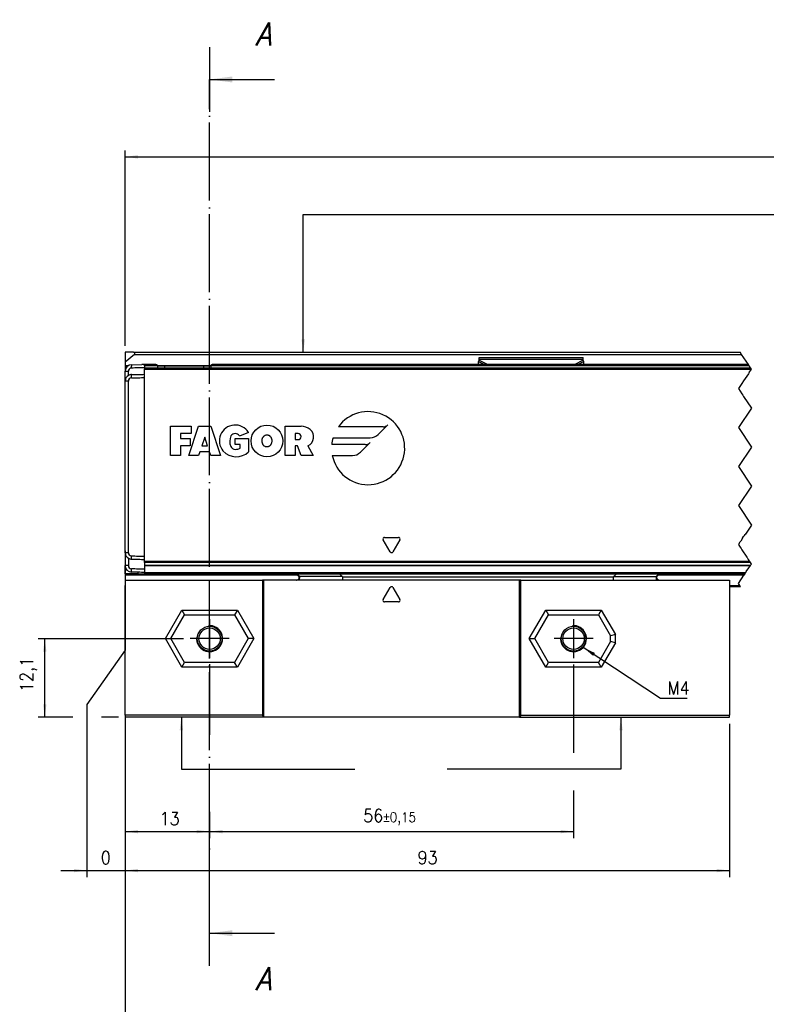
# Model space of a CAD drawing. Header units: millimetres. Extents: x -746 to 1106, y -92 to 517.
# Tile 3 of 55: x -599 to -484, y 21 to 173. Entities that reach past the tile are written whole.
import ezdxf

# ---------------------------------------------------------------- set-up
doc = ezdxf.new("R2010")
doc.units = ezdxf.units.MM
doc.linetypes.add('DOT_CENTER', pattern=[14, 12, -1, 0, -1])
doc.layers.add('1', color=7, linetype='Continuous')
doc.styles.add('CONVERTER_11', font='txt.shx', dxfattribs={"width": 0.9, "oblique": 15})
doc.styles.add('CONVERTER_12', font='txt.shx', dxfattribs={"width": 0.9})
doc.dimstyles.new('ME10_DIM_22', dxfattribs={"dimtxt": 2, "dimasz": 2, "dimexe": 1, "dimexo": 1, "dimgap": 1, "dimtad": 1, "dimdsep": 46, "dimtxsty": 'CONVERTER_12', "dimsah": 1, "dimcen": 0.09, "dimclrd": 2, "dimclre": 2, "dimclrt": 2, "dimadec": 0, "dimazin": 0, "dimtfac": 1, "dimtdec": 4, "dimtix": 1, "dimtmove": 0, "dimatfit": 3, "dimfxl": 1, "dimtolj": 1, "dimtzin": 0, "dimarcsym": 0})
doc.dimstyles.new('ME10_DIM_23', dxfattribs={"dimtxt": 2, "dimasz": 2, "dimexe": 1, "dimexo": 1, "dimgap": 1, "dimtad": 1, "dimdsep": 46, "dimtxsty": 'CONVERTER_12', "dimsah": 1, "dimcen": 0.09, "dimclrd": 2, "dimclre": 2, "dimclrt": 2, "dimadec": 0, "dimazin": 0, "dimtol": 1, "dimtp": 0.15, "dimtm": 0.15, "dimtfac": 0.75, "dimtdec": 0, "dimtix": 1, "dimtmove": 0, "dimatfit": 3, "dimfxl": 1, "dimtolj": 1, "dimtzin": 0, "dimarcsym": 0})
doc.dimstyles.new('ME10_DIM_24', dxfattribs={"dimtxt": 2, "dimasz": 2, "dimexe": 1, "dimexo": 1, "dimgap": 1, "dimtad": 1, "dimdsep": 46, "dimtxsty": 'CONVERTER_12', "dimsah": 1, "dimcen": 0.09, "dimclrd": 2, "dimclre": 2, "dimclrt": 2, "dimadec": 0, "dimazin": 0, "dimtfac": 1, "dimtdec": 4, "dimtix": 1, "dimtmove": 0, "dimatfit": 3, "dimfxl": 1, "dimtolj": 1, "dimtzin": 0, "dimarcsym": 0})
doc.dimstyles.new('ME10_DIM_25', dxfattribs={"dimtxt": 2, "dimasz": 2, "dimexe": 1, "dimexo": 1, "dimgap": 1, "dimtad": 1, "dimdsep": 46, "dimtxsty": 'CONVERTER_12', "dimsah": 1, "dimcen": 0.09, "dimclrd": 2, "dimclre": 2, "dimclrt": 2, "dimadec": 0, "dimazin": 0, "dimtfac": 1, "dimtdec": 4, "dimtix": 1, "dimtmove": 0, "dimatfit": 3, "dimfxl": 1, "dimtolj": 1, "dimtzin": 0, "dimarcsym": 0})
doc.dimstyles.new('ME10_DIM_26', dxfattribs={"dimtxt": 2, "dimasz": 2, "dimexe": 1, "dimexo": 1, "dimgap": 1, "dimtad": 1, "dimdsep": 46, "dimtxsty": 'CONVERTER_12', "dimsah": 1, "dimcen": 0.09, "dimclrd": 2, "dimclre": 2, "dimclrt": 2, "dimadec": 0, "dimazin": 0, "dimtfac": 1, "dimtdec": 4, "dimtix": 1, "dimtmove": 0, "dimatfit": 3, "dimfxl": 1, "dimtolj": 1, "dimtzin": 0, "dimarcsym": 0})
doc.dimstyles.new('ME10_DIM_27', dxfattribs={"dimtxt": 2, "dimasz": 2, "dimexe": 1, "dimexo": 1, "dimgap": 1, "dimtad": 1, "dimdsep": 46, "dimtxsty": 'CONVERTER_12', "dimsah": 1, "dimcen": 0.09, "dimclrd": 2, "dimclre": 2, "dimclrt": 2, "dimadec": 0, "dimazin": 0, "dimtol": 1, "dimtp": 0.4, "dimtm": 0.4, "dimtfac": 0.75, "dimtdec": 0, "dimtix": 1, "dimtmove": 0, "dimatfit": 3, "dimfxl": 1, "dimtolj": 1, "dimtzin": 0, "dimarcsym": 0})
doc.dimstyles.new('ME10_DIM_59', dxfattribs={"dimtxt": 2, "dimasz": 2, "dimexe": 1, "dimexo": 1, "dimgap": 1, "dimtad": 1, "dimdsep": 46, "dimtxsty": 'CONVERTER_12', "dimsah": 1, "dimcen": 0.09, "dimclrd": 2, "dimclre": 2, "dimclrt": 2, "dimadec": 0, "dimazin": 0, "dimtfac": 1, "dimtdec": 4, "dimtix": 1, "dimtmove": 0, "dimatfit": 3, "dimfxl": 1, "dimtolj": 1, "dimtzin": 0, "dimarcsym": 0})
doc.dimstyles.new('ME10_DIM_60', dxfattribs={"dimtxt": 2, "dimasz": 2, "dimexe": 1, "dimexo": 1, "dimgap": 1, "dimtad": 1, "dimdsep": 46, "dimtxsty": 'CONVERTER_12', "dimsah": 1, "dimcen": 0.09, "dimclrd": 2, "dimclre": 2, "dimclrt": 2, "dimadec": 0, "dimazin": 0, "dimtfac": 1, "dimtdec": 4, "dimtix": 1, "dimtmove": 0, "dimatfit": 3, "dimfxl": 1, "dimtolj": 1, "dimtzin": 0, "dimarcsym": 0})
doc.dimstyles.get("Standard").update_dxf_attribs({"dimtxt": 0.18, "dimasz": 0.18, "dimexe": 0.18, "dimexo": 0.0625, "dimgap": 0.09, "dimtad": 0, "dimtih": 1, "dimtoh": 1, "dimdec": 4, "dimzin": 0, "dimdsep": 46, "dimtxsty": 'Standard', "dimcen": 0.09, "dimadec": 0, "dimazin": 0, "dimtfac": 1, "dimtdec": 4, "dimtofl": 0, "dimtmove": 0, "dimatfit": 3, "dimfxl": 1, "dimtolj": 1, "dimtzin": 0, "dimarcsym": 0})

# ---------------------------------------------------------------- blocks, each defined once
blk = doc.blocks.new('CABEZA_ROSCADA_REGLA_SV2-T__18', base_point=(-582.95, 65.65))
at = {"color": 7, "linetype": 'Continuous'}
for p, q in [((-582.95, 86.75), (-582.95, 85.95)), ((-582.95, 86.75), (-561.82, 86.75)), ((-561.65, 86.75), (-561.82, 86.75)), ((-561.82, 86.75), (-561.82, 65.95)), ((-556.58, 86.75), (-561.65, 86.75)), ((-561.65, 86.75), (-561.65, 65.65)), ((-556.65, 87.75), (-556.16, 87.26)), ((-556.17, 86.75), (-556.58, 86.75)), ((-549.55, 86.75), (-556.17, 86.75)), ((-549.55, 87.34), (-549.96, 87.75)), ((-522.25, 86.75), (-549.55, 86.75)), ((-522.08, 86.75), (-522.25, 86.75)), ((-522.25, 65.65), (-522.25, 86.75)), ((-522.08, 86.75), (-507.76, 86.75)), ((-522.08, 65.95), (-522.08, 86.75)), ((-507.35, 87.75), (-507.76, 87.34)), ((-507.76, 86.75), (-501.16, 86.75)), ((-501.17, 87.26), (-500.68, 87.75)), ((-501.16, 86.75), (-500.74, 86.75)), ((-500.74, 86.75), (-489.95, 86.75)), ((-489.95, 86.75), (-489.95, 65.95)), ((-582.95, 85.75), (-582.95, 85.95)), ((-582.95, 65.95), (-582.95, 85.75)), ((-543.23, 83.78), (-542.17, 85.63)), ((-541.73, 85.63), (-540.67, 83.78)), ((-540.88, 83.4), (-543.02, 83.4)), ((-574.22, 82.15), (-573.79, 81.4)), ((-565.68, 82.15), (-566.11, 81.4)), ((-518.22, 82.15), (-517.79, 81.4)), ((-509.68, 82.15), (-510.11, 81.4)), ((-575.9, 77.75), (-573.79, 81.4)), ((-573.79, 81.4), (-566.11, 81.4)), ((-566.11, 81.4), (-564, 77.75)), ((-519.9, 77.75), (-517.79, 81.4)), ((-517.79, 81.4), (-510.11, 81.4)), ((-510.11, 81.4), (-508.25, 78.18)), ((-576.76, 77.75), (-575.9, 77.75)), ((-573.79, 74.1), (-575.9, 77.75)), ((-564, 77.75), (-566.11, 74.1)), ((-563.14, 77.75), (-564, 77.75)), ((-520.76, 77.75), (-519.9, 77.75)), ((-517.79, 74.1), (-519.9, 77.75)), ((-508.25, 77.33), (-510.11, 74.1)), ((-507.5, 78.38), (-508.25, 78.18)), ((-508.25, 77.33), (-508.25, 78.18)), ((-507.5, 77.12), (-508.25, 77.33)), ((-574.22, 73.35), (-573.79, 74.1)), ((-566.11, 74.1), (-573.79, 74.1)), ((-565.68, 73.35), (-566.11, 74.1)), ((-518.22, 73.35), (-517.79, 74.1)), ((-510.11, 74.1), (-517.79, 74.1)), ((-509.68, 73.35), (-510.11, 74.1)), ((-561.82, 65.95), (-582.95, 65.95)), ((-582.95, 65.95), (-582.95, 65.65)), ((-561.65, 65.65), (-582.95, 65.65)), ((-561.65, 65.65), (-561.82, 65.95)), ((-522.25, 65.65), (-561.65, 65.65)), ((-522.08, 65.95), (-522.25, 65.65)), ((-522.25, 65.65), (-489.95, 65.65)), ((-522.08, 65.95), (-489.95, 65.95)), ((-489.95, 65.65), (-489.95, 65.95))]:
    blk.add_line(p, q, dxfattribs=at)
at = {"color": 3, "linetype": 'Continuous'}
for p, q in [((-556.49, 87.75), (-556.08, 87.34)), ((-549.55, 87.34), (-556.08, 87.34)), ((-549.5, 87.25), (-507.81, 87.25)), ((-507.76, 87.34), (-501.25, 87.34)), ((-501.25, 87.34), (-500.84, 87.75)), ((-576.76, 77.75), (-574.22, 82.15)), ((-574.22, 82.15), (-565.68, 82.15)), ((-565.68, 82.15), (-563.14, 77.75)), ((-520.76, 77.75), (-518.22, 82.15)), ((-518.22, 82.15), (-509.68, 82.15)), ((-509.68, 82.15), (-507.5, 78.38)), ((-574.22, 73.35), (-576.76, 77.75)), ((-563.14, 77.75), (-565.68, 73.35)), ((-518.22, 73.35), (-520.76, 77.75)), ((-507.5, 77.12), (-507.5, 78.38)), ((-507.5, 77.12), (-509.68, 73.35)), ((-565.68, 73.35), (-574.22, 73.35)), ((-509.68, 73.35), (-518.22, 73.35))]:
    blk.add_line(p, q, dxfattribs=at)
at = {"color": 7, "linetype": 'Continuous'}
for centre, radius in [((-569.95, 77.75), 1.9), ((-569.95, 77.75), 1.65), ((-513.95, 77.75), 1.9), ((-513.95, 77.75), 1.65)]:
    blk.add_circle(centre, radius, dxfattribs=at)
for centre, radius, start, end in [((-549.63, 87.24), 0.131, 3.7675, 48.9854), ((-507.68, 87.24), 0.13, 131.0124, 176.2306), ((-541.95, 85.5), 0.25, 30, 150), ((-543.02, 83.65), 0.25, 150, 270), ((-540.88, 83.65), 0.25, 270, 30)]:
    blk.add_arc(centre, radius, start, end, dxfattribs=at)
for points, knots in [([(-556.58, 86.75), (-556.56, 86.76), (-556.49, 86.77), (-556.38, 86.82), (-556.26, 86.91), (-556.18, 87.04), (-556.14, 87.15), (-556.14, 87.23), (-556.15, 87.25), (-556.16, 87.26)], [0, 0, 0, 0, 0.0741131, 0.2021641, 0.3703055, 0.5215737, 0.6576733, 0.7087042, 0.7462658, 0.7462658, 0.7462658, 0.7462658]), ([(-549.5, 87.25), (-549.5, 87.19), (-549.5, 87.07), (-549.52, 86.92), (-549.52, 86.81), (-549.54, 86.77), (-549.55, 86.75)], [0, 0, 0, 0, 0.1945783, 0.3538246, 0.4620183, 0.5052321, 0.5052321, 0.5052321, 0.5052321]), ([(-507.76, 86.75), (-507.77, 86.77), (-507.79, 86.81), (-507.79, 86.92), (-507.81, 87.07), (-507.81, 87.19), (-507.81, 87.25)], [0, 0, 0, 0, 0.0431727, 0.1513554, 0.3105983, 0.5051762, 0.5051762, 0.5051762, 0.5051762]), ([(-501.17, 87.26), (-501.18, 87.24), (-501.2, 87.19), (-501.17, 87.1), (-501.12, 87), (-501.05, 86.9), (-500.94, 86.82), (-500.83, 86.77), (-500.76, 86.76), (-500.74, 86.75)], [0, 0, 0, 0, 0.0620833, 0.1761379, 0.2724647, 0.3813167, 0.5449043, 0.6708686, 0.7457629, 0.7457629, 0.7457629, 0.7457629])]:
    blk.add_open_spline(points, degree=3, knots=knots, dxfattribs=at)
at = {"color": 3, "linetype": 'Continuous'}
for points, knots in [([(-556.17, 86.75), (-556.15, 86.77), (-556.11, 86.82), (-556.1, 86.95), (-556.08, 87.13), (-556.08, 87.27), (-556.08, 87.34)], [0, 0, 0, 0, 0.0612673, 0.1973464, 0.391351, 0.6083017, 0.6083017, 0.6083017, 0.6083017]), ([(-556.08, 87.34), (-556.09, 87.33), (-556.11, 87.31), (-556.13, 87.29), (-556.15, 87.27), (-556.16, 87.26), (-556.16, 87.26)], [0, 0, 0, 0, 0.0443949, 0.0806482, 0.1079614, 0.1118633, 0.1118633, 0.1118633, 0.1118633]), ([(-501.25, 87.34), (-501.25, 87.27), (-501.25, 87.13), (-501.23, 86.95), (-501.22, 86.82), (-501.17, 86.77), (-501.16, 86.75)], [0, 0, 0, 0, 0.2168263, 0.4106589, 0.5465665, 0.6076479, 0.6076479, 0.6076479, 0.6076479]), ([(-501.17, 87.26), (-501.17, 87.27), (-501.17, 87.27), (-501.19, 87.29), (-501.21, 87.31), (-501.23, 87.33), (-501.25, 87.34)], [0, 0, 0, 0, 0.0104252, 0.0208504, 0.0659319, 0.1120602, 0.1120602, 0.1120602, 0.1120602])]:
    blk.add_open_spline(points, degree=3, knots=knots, dxfattribs=at)
at = {"layer": '1', "color": 2, "linetype": 'DOT_CENTER'}
for p, q in [((-569.95, 80.75), (-569.95, 74.75)), ((-569.95, 80.65), (-569.95, 74.85)), ((-513.95, 80.75), (-513.95, 74.75)), ((-566.95, 77.75), (-572.95, 77.75)), ((-567.05, 77.75), (-572.85, 77.75)), ((-510.95, 77.75), (-516.95, 77.75))]:
    blk.add_line(p, q, dxfattribs=at)
at = {"layer": '1', "color": 30, "linetype": 'Continuous'}
for centre in [(-569.95, 77.75), (-513.95, 77.75)]:
    blk.add_arc(centre, 2, 175, 95, dxfattribs=at)
blk = doc.blocks.new('SOPORTE_SV2-T__19', base_point=(-582.95, 85.75))
at = {"color": 7, "linetype": 'Continuous'}
for p, q in [((-582.95, 121.85), (-582.95, 120.3)), ((-581.65, 121.85), (-582.95, 121.85)), ((-581.52, 121.49), (-582.95, 120.3)), ((-581.65, 121.85), (-488.32, 121.85)), ((-582.95, 120.3), (-582.95, 119.79)), ((-582.95, 119.79), (-582.95, 119.75)), ((-528.56, 120.42), (-528.45, 120.63)), ((-528.55, 119.95), (-528.56, 120.42)), ((-528.45, 121.02), (-512.45, 121.02)), ((-528.45, 120.8), (-528.45, 121.02)), ((-528.45, 120.63), (-528.45, 120.8)), ((-512.45, 120.8), (-512.45, 121.02)), ((-512.45, 120.63), (-512.45, 120.8)), ((-512.34, 120.42), (-512.45, 120.63)), ((-512.35, 119.95), (-512.34, 120.42)), ((-582.95, 119.75), (-582.95, 119.55)), ((-582.95, 119.75), (-582.51, 119.75)), ((-582.95, 119.55), (-582.95, 119.25)), ((-582.95, 119.25), (-582.95, 118.92)), ((-582.95, 118.75), (-582.95, 118.92)), ((-577.92, 119.75), (-576.89, 119.75)), ((-576.89, 119.75), (-576.85, 119.75)), ((-576.85, 119.75), (-570.85, 119.75)), ((-570.85, 119.75), (-569.78, 119.75)), ((-582.95, 115.05), (-582.95, 115.25)), ((-582.95, 92.45), (-582.95, 115.05)), ((-582.95, 92.25), (-582.95, 92.45)), ((-582.95, 90.99), (-582.95, 92.25)), ((-582.95, 90.99), (-582.95, 88.99)), ((-582.95, 87.75), (-582.95, 88.99)), ((-580.95, 87.75), (-580.95, 87.97)), ((-582.95, 87.75), (-582.95, 87.55)), ((-580.95, 87.75), (-582.95, 87.75)), ((-582.95, 87.55), (-582.95, 86.75)), ((-582.95, 86.75), (-582.95, 85.95)), ((-580.95, 87.75), (-579.95, 87.75)), ((-579.95, 87.75), (-567.95, 87.75)), ((-567.95, 87.75), (-487.58, 87.75)), ((-582.95, 85.75), (-582.95, 85.95)), ((-488.25, 85.75), (-489.95, 85.75))]:
    blk.add_line(p, q, dxfattribs=at)
at = {"color": 3, "linetype": 'Continuous'}
for p, q in [((-581.52, 121.49), (-488.08, 121.49)), ((-582.95, 119.79), (-582.43, 119.79)), ((-577.93, 119.79), (-569.77, 119.79)), ((-528.56, 120.42), (-527.65, 119.95)), ((-528.45, 120.8), (-512.45, 120.8)), ((-528.45, 120.63), (-527.14, 119.95)), ((-512.45, 120.63), (-513.76, 119.95)), ((-512.34, 120.42), (-513.25, 119.95)), ((-582.73, 119.55), (-582.95, 119.55)), ((-582.95, 119.25), (-582.89, 119.25)), ((-578.85, 119.75), (-579.95, 119.75)), ((-577.92, 119.75), (-578.85, 119.75)), ((-568.85, 119.75), (-569.78, 119.75)), ((-522.14, 119.75), (-568.85, 119.75)), ((-556.44, 87.55), (-582.95, 87.55)), ((-487.72, 87.55), (-500.88, 87.55)), ((-489.95, 85.95), (-488.38, 85.95))]:
    blk.add_line(p, q, dxfattribs=at)
at = {"color": 2, "linetype": 'DOT_CENTER'}
for p, q in [((-488.08, 121.49), (-488.32, 121.85)), ((-487.05, 119.95), (-488.08, 121.49)), ((-486.95, 119.79), (-487.05, 119.95)), ((-487.05, 118.55), (-487.79, 117.45)), ((-486.78, 119.55), (-486.92, 119.75)), ((-486.92, 118.75), (-486.59, 119.26)), ((-486.72, 119.46), (-486.78, 119.55)), ((-486.72, 119.45), (-486.72, 119.46)), ((-486.59, 119.26), (-486.72, 119.45)), ((-488.05, 117.05), (-488.58, 116.25)), ((-488.58, 116.25), (-488.05, 115.45)), ((-488.05, 115.45), (-487.92, 115.25)), ((-487.92, 115.25), (-487.78, 115.05)), ((-487.78, 115.05), (-486.58, 113.25)), ((-486.58, 113.25), (-488.58, 110.25)), ((-488.58, 110.25), (-486.58, 107.25)), ((-486.58, 107.25), (-488.58, 104.25)), ((-488.58, 104.25), (-486.58, 101.25)), ((-486.58, 101.25), (-488.58, 98.25)), ((-488.58, 98.25), (-486.58, 95.25)), ((-486.58, 95.25), (-487.51, 93.86)), ((-488.39, 92.54), (-488.45, 92.45)), ((-488.36, 92.59), (-488.39, 92.54)), ((-488.34, 92.62), (-488.36, 92.59)), ((-488.23, 92.78), (-488.34, 92.62)), ((-487.94, 93.22), (-488.23, 92.78)), ((-487.94, 93.22), (-487.78, 93.46)), ((-487.78, 93.46), (-487.65, 93.65)), ((-487.65, 93.65), (-487.56, 93.79)), ((-487.54, 93.82), (-487.56, 93.79)), ((-487.51, 93.86), (-487.54, 93.82)), ((-488.51, 92.37), (-488.58, 92.25)), ((-488.48, 92.41), (-488.51, 92.37)), ((-488.45, 92.45), (-488.48, 92.41)), ((-488.45, 92.05), (-488.41, 91.99)), ((-488.41, 91.99), (-488.3, 91.82)), ((-488.3, 91.82), (-488.16, 91.61)), ((-488.16, 91.61), (-488.05, 91.45)), ((-488.05, 91.45), (-487.3, 90.32)), ((-487.3, 90.32), (-487.24, 90.23)), ((-487.24, 90.23), (-487.06, 89.96)), ((-487.06, 89.96), (-486.95, 89.8)), ((-486.95, 89.8), (-486.88, 89.69)), ((-486.88, 89.69), (-486.85, 89.65)), ((-486.84, 89.64), (-486.85, 89.65)), ((-486.74, 89.48), (-486.84, 89.64)), ((-486.72, 89.46), (-486.74, 89.48)), ((-486.64, 89.34), (-486.72, 89.46)), ((-487.51, 87.87), (-487.45, 87.95)), ((-487.45, 87.95), (-487.36, 88.09)), ((-487.36, 88.09), (-486.98, 88.66)), ((-486.98, 88.66), (-486.84, 88.86)), ((-486.84, 88.86), (-486.73, 89.04)), ((-486.73, 89.04), (-486.71, 89.06)), ((-486.71, 89.06), (-486.63, 89.18)), ((-486.58, 89.25), (-486.64, 89.34)), ((-486.63, 89.18), (-486.62, 89.19)), ((-486.62, 89.19), (-486.58, 89.25)), ((-488.58, 86.25), (-487.72, 87.55)), ((-487.58, 87.75), (-487.72, 87.55)), ((-487.58, 87.75), (-487.51, 87.87)), ((-488.38, 85.95), (-488.58, 86.25)), ((-488.25, 85.75), (-488.38, 85.95))]:
    blk.add_line(p, q, dxfattribs=at)
at = {"color": 7, "linetype": 'Continuous'}
blk.add_arc((-581.65, 121.65), 0.2, 310, 90, dxfattribs=at)
blk = doc.blocks.new('REGLA_SV2-720-T__20', base_point=(-582.95, 87.75))
at = {"color": 7, "linetype": 'Continuous'}
for p, q in [((-581.97, 119.92), (-580.37, 119.95)), ((-579.95, 119.75), (-579.95, 119.95)), ((-578.95, 119.95), (-579.95, 119.95)), ((-578.21, 119.95), (-578.95, 119.95)), ((-487.05, 119.95), (-569.49, 119.95)), ((-582.95, 118.75), (-582.95, 118.92)), ((-582.95, 117.42), (-582.95, 118.75)), ((-579.95, 119.75), (-579.95, 119.45)), ((-579.95, 119.45), (-486.72, 119.46)), ((-579.95, 119.45), (-579.95, 119.26)), ((-579.95, 118.45), (-579.95, 119.26)), ((-579.95, 117.95), (-579.95, 118.45)), ((-577.92, 119.75), (-576.89, 119.75)), ((-576.89, 119.75), (-576.85, 119.75)), ((-576.85, 119.75), (-570.85, 119.75)), ((-570.85, 119.75), (-569.78, 119.75)), ((-582.95, 115.25), (-582.95, 117.42)), ((-579.95, 90.45), (-579.95, 117.95)), ((-582.95, 115.05), (-582.95, 115.25)), ((-582.95, 92.45), (-582.95, 115.05)), ((-582.95, 92.25), (-582.95, 92.45)), ((-582.95, 90.99), (-582.95, 92.25)), ((-582.95, 90.99), (-582.95, 88.99)), ((-579.95, 89.95), (-579.95, 90.45)), ((-579.95, 89.65), (-579.95, 89.95)), ((-579.95, 89.48), (-579.95, 89.65)), ((-579.95, 89.48), (-579.95, 89.06)), ((-579.95, 89.04), (-579.96, 88.45)), ((-579.96, 88.45), (-579.95, 87.95)), ((-579.95, 89.06), (-579.95, 89.04)), ((-579.95, 89.04), (-486.73, 89.04)), ((-579.95, 87.95), (-579.95, 87.75)), ((-579.95, 87.75), (-567.95, 87.75)), ((-567.95, 87.75), (-487.58, 87.75))]:
    blk.add_line(p, q, dxfattribs=at)
at = {"color": 3, "linetype": 'Continuous'}
for p, q in [((-581.97, 119.92), (-581.97, 119.72)), ((-582.95, 118.92), (-582.45, 118.92)), ((-581.96, 119.42), (-581.97, 119.72)), ((-581.96, 117.92), (-581.97, 118.42)), ((-578.85, 119.75), (-579.95, 119.75)), ((-579.95, 119.26), (-486.59, 119.26)), ((-577.92, 119.75), (-578.85, 119.75)), ((-576.85, 119.46), (-576.85, 119.75)), ((-570.85, 119.46), (-570.85, 119.75)), ((-568.85, 119.75), (-569.78, 119.75)), ((-522.14, 119.75), (-568.85, 119.75)), ((-486.92, 119.75), (-522.14, 119.75)), ((-582.45, 117.42), (-582.95, 117.42)), ((-544.02, 109.17), (-542.52, 110.67)), ((-575.95, 105.95), (-575.95, 110.45)), ((-575.95, 110.45), (-572.76, 110.45)), ((-574.45, 109.33), (-574.45, 108.58)), ((-572.76, 109.33), (-574.45, 109.33)), ((-573.14, 105.95), (-571.64, 110.45)), ((-572.76, 110.45), (-572.76, 109.33)), ((-571.64, 110.45), (-569.76, 110.45)), ((-569.76, 110.45), (-568.26, 105.95)), ((-563.95, 109.51), (-565.35, 108.95)), ((-558.3, 105.95), (-558.3, 110.45)), ((-558.3, 110.45), (-555.86, 110.45)), ((-556.33, 109.33), (-556.8, 109.33)), ((-556.8, 109.33), (-556.8, 108.39)), ((-543.26, 110.37), (-550.12, 110.37)), ((-574.45, 108.58), (-572.95, 108.58)), ((-572.95, 108.58), (-572.95, 107.45)), ((-570.7, 108.76), (-571.14, 107.45)), ((-570.26, 107.45), (-570.7, 108.76)), ((-566, 107.64), (-566, 108.58)), ((-566, 108.58), (-563.94, 108.58)), ((-565.25, 107.64), (-566, 107.64)), ((-565.25, 107.08), (-565.25, 107.64)), ((-563.94, 108.58), (-563.94, 106.51)), ((-556.8, 108.39), (-556.33, 108.39)), ((-545.99, 107.64), (-551.16, 107.64)), ((-550.95, 108.68), (-545.22, 108.68)), ((-546.75, 106.44), (-545.25, 107.94)), ((-574.45, 107.45), (-574.45, 105.95)), ((-572.95, 107.45), (-574.45, 107.45)), ((-571.45, 106.51), (-571.64, 105.95)), ((-569.95, 106.51), (-571.45, 106.51)), ((-571.14, 107.45), (-570.26, 107.45)), ((-569.76, 105.95), (-569.95, 106.51)), ((-556.8, 107.45), (-556.8, 105.95)), ((-556.42, 107.45), (-556.8, 107.45)), ((-555.86, 105.95), (-556.42, 107.45)), ((-554.82, 107.45), (-553.99, 105.95)), ((-574.45, 105.95), (-575.95, 105.95)), ((-571.64, 105.95), (-573.14, 105.95)), ((-568.26, 105.95), (-569.76, 105.95)), ((-556.8, 105.95), (-558.3, 105.95)), ((-553.99, 105.95), (-555.86, 105.95)), ((-551.07, 105.95), (-547.95, 105.95)), ((-542.17, 91.13), (-543.23, 92.98)), ((-543.02, 93.35), (-540.88, 93.35)), ((-540.67, 92.98), (-541.73, 91.13)), ((-582.45, 90.99), (-582.95, 90.99)), ((-581.97, 89.99), (-581.96, 90.49)), ((-486.85, 89.65), (-579.95, 89.65)), ((-486.74, 89.48), (-579.95, 89.48)), ((-582.45, 88.99), (-582.95, 88.99)), ((-581.97, 87.99), (-581.96, 88.49)), ((-579.95, 89.06), (-486.71, 89.06)), ((-579.95, 87.95), (-487.45, 87.95))]:
    blk.add_line(p, q, dxfattribs=at)
at = {"color": 2, "linetype": 'DOT_CENTER'}
for p, q in [((-486.95, 119.79), (-487.05, 119.95)), ((-486.92, 119.75), (-486.95, 119.79)), ((-487.05, 118.55), (-487.79, 117.45)), ((-486.93, 118.74), (-487.05, 118.55)), ((-486.93, 118.74), (-486.59, 119.26)), ((-486.78, 119.55), (-486.92, 119.75)), ((-486.72, 119.46), (-486.78, 119.55)), ((-486.72, 119.45), (-486.72, 119.46)), ((-486.59, 119.26), (-486.72, 119.45)), ((-488.05, 117.05), (-488.58, 116.25)), ((-487.79, 117.45), (-488.05, 117.05)), ((-488.58, 116.25), (-488.05, 115.45)), ((-488.05, 115.45), (-487.92, 115.25)), ((-487.92, 115.25), (-487.78, 115.05)), ((-487.78, 115.05), (-486.58, 113.25)), ((-486.58, 113.25), (-488.58, 110.25)), ((-488.58, 110.25), (-486.58, 107.25)), ((-486.58, 107.25), (-488.58, 104.25)), ((-488.58, 104.25), (-486.58, 101.25)), ((-486.58, 101.25), (-488.58, 98.25)), ((-488.58, 98.25), (-486.58, 95.25)), ((-486.58, 95.25), (-487.51, 93.86)), ((-488.39, 92.54), (-488.45, 92.45)), ((-488.36, 92.59), (-488.39, 92.54)), ((-488.34, 92.62), (-488.36, 92.59)), ((-488.23, 92.78), (-488.34, 92.62)), ((-487.94, 93.22), (-488.23, 92.78)), ((-487.94, 93.22), (-487.78, 93.46)), ((-487.78, 93.46), (-487.65, 93.65)), ((-487.65, 93.65), (-487.56, 93.79)), ((-487.54, 93.82), (-487.56, 93.79)), ((-487.51, 93.86), (-487.54, 93.82)), ((-488.51, 92.37), (-488.58, 92.25)), ((-488.58, 92.25), (-488.48, 92.09)), ((-488.48, 92.41), (-488.51, 92.37)), ((-488.45, 92.45), (-488.48, 92.41)), ((-488.48, 92.09), (-488.45, 92.05)), ((-488.45, 92.05), (-488.41, 91.99)), ((-488.41, 91.99), (-488.3, 91.82)), ((-488.3, 91.82), (-488.16, 91.61)), ((-488.16, 91.61), (-488.05, 91.45)), ((-488.05, 91.45), (-487.3, 90.32)), ((-487.3, 90.32), (-487.24, 90.23)), ((-487.24, 90.23), (-487.06, 89.96)), ((-487.06, 89.96), (-486.95, 89.8)), ((-486.95, 89.8), (-486.88, 89.69)), ((-486.88, 89.69), (-486.85, 89.65)), ((-486.84, 89.64), (-486.85, 89.65)), ((-486.74, 89.48), (-486.84, 89.64)), ((-486.72, 89.46), (-486.74, 89.48)), ((-486.64, 89.34), (-486.72, 89.46)), ((-487.51, 87.87), (-487.45, 87.95)), ((-487.45, 87.95), (-487.36, 88.09)), ((-487.36, 88.09), (-486.98, 88.66)), ((-486.98, 88.66), (-486.84, 88.86)), ((-486.84, 88.86), (-486.73, 89.04)), ((-486.73, 89.04), (-486.71, 89.06)), ((-486.71, 89.06), (-486.63, 89.18)), ((-486.58, 89.25), (-486.64, 89.34)), ((-486.63, 89.18), (-486.62, 89.19)), ((-486.62, 89.19), (-486.58, 89.25)), ((-487.58, 87.75), (-487.51, 87.87))]:
    blk.add_line(p, q, dxfattribs=at)
at = {"color": 3, "linetype": 'Continuous'}
blk.add_circle((-561.13, 108.2), 2.44, dxfattribs=at)
at = {"color": 7, "linetype": 'Continuous'}
for centre, radius, start, end in [((-581.95, 118.92), 1, 91, 180), ((-581.95, 117.42), 1, 120.005, 180), ((-581.95, 118.92), 0.5, 91.6289, 179.9962), ((-581.95, 117.42), 1, 91, 120.005), ((-581.95, 117.42), 0.5, 91.6288, 179.9959), ((-581.95, 90.99), 1, 180, 239.995), ((-581.95, 90.99), 0.5, 180.0041, 268.3712), ((-581.95, 90.99), 1, 239.995, 269), ((-581.95, 88.99), 1, 180, 269), ((-581.95, 88.99), 0.5, 180.0039, 268.3708)]:
    blk.add_arc(centre, radius, start, end, dxfattribs=at)
at = {"color": 3, "linetype": 'Continuous'}
for centre, radius, start, end in [((-545.56, 107.08), 5.63, 191.537, 144.197), ((-543.26, 111.41), 1.04, 270, 315), ((-566.01, 108.2), 2.44, 32.579, 219.5977), ((-566.01, 108.58), 0.752, 29.9189, 150.0811), ((-556.33, 108.86), 0.469, 270, 90), ((-555.86, 108.25), 2.2, 50.7613, 90), ((-555.41, 108.81), 1.48, 293.2767, 50.7613), ((-545.22, 110.37), 1.69, 270, 315), ((-564.88, 108.11), 1.97, 154.6231, 202.6199), ((-545.56, 107.08), 5.63, 163.4412, 174.2608), ((-545.99, 108.68), 1.04, 270, 315), ((-565.85, 108.56), 2.8, 223.129, 312.9833), ((-566, 107.64), 0.75, 202.6199, 270), ((-566, 108.48), 1.59, 270, 298.0725), ((-547.95, 107.64), 1.69, 270, 315), ((-543.02, 93.1), 0.25, 90, 210), ((-540.88, 93.1), 0.25, 330, 90), ((-541.95, 91.25), 0.25, 210, 330)]:
    blk.add_arc(centre, radius, start, end, dxfattribs=at)
at = {"color": 7, "linetype": 'Continuous'}
for points in [[(-579.95, 119.95), (-580.02, 119.95), (-580.16, 119.95), (-580.3, 119.95), (-580.37, 119.95)], [(-577.92, 119.46), (-577.92, 119.51), (-577.92, 119.61), (-577.92, 119.7), (-577.92, 119.75)], [(-569.78, 119.75), (-569.78, 119.7), (-569.78, 119.61), (-569.78, 119.51), (-569.78, 119.46)]]:
    blk.add_open_spline(points, degree=3, dxfattribs=at)
for points, knots in [([(-578.21, 119.95), (-578.18, 119.95), (-578.12, 119.94), (-578.03, 119.91), (-577.95, 119.85), (-577.93, 119.78), (-577.92, 119.75)], [0, 0, 0, 0, 0.090928, 0.1806192, 0.2896018, 0.3846964, 0.3846964, 0.3846964, 0.3846964]), ([(-569.49, 119.95), (-569.52, 119.95), (-569.58, 119.94), (-569.67, 119.91), (-569.75, 119.85), (-569.77, 119.78), (-569.78, 119.75)], [0, 0, 0, 0, 0.090928, 0.1806192, 0.2896018, 0.3846964, 0.3846964, 0.3846964, 0.3846964]), ([(-582.45, 118.28), (-582.45, 118.39), (-582.45, 118.6), (-582.45, 118.81), (-582.45, 118.92)], [0, 0, 0, 0, 0.3170095, 0.6340198, 0.6340198, 0.6340198, 0.6340198]), ([(-581.97, 118.42), (-581.8, 118.42), (-581.46, 118.43), (-580.95, 118.43), (-580.45, 118.44), (-580.12, 118.45), (-579.95, 118.45)], [0, 0, 0, 0, 0.508802, 1.017605, 1.517682, 2.01776, 2.01776, 2.01776, 2.01776]), ([(-579.95, 119.45), (-580.12, 119.45), (-580.45, 119.44), (-580.95, 119.43), (-581.46, 119.43), (-581.8, 119.42), (-581.96, 119.42)], [0, 0, 0, 0, 0.500077, 1.000155, 1.508556, 2.014553, 2.014553, 2.014553, 2.014553]), ([(-582.45, 90.99), (-582.45, 93.19), (-582.45, 97.6), (-582.45, 104.2), (-582.45, 110.81), (-582.45, 115.21), (-582.45, 117.42)], [0, 0, 0, 0, 6.607471, 13.21494, 19.822409, 26.42988, 26.42988, 26.42988, 26.42988]), ([(-581.96, 117.92), (-581.8, 117.92), (-581.46, 117.93), (-580.95, 117.93), (-580.45, 117.94), (-580.12, 117.95), (-579.95, 117.95)], [0, 0, 0, 0, 0.505996, 1.014398, 1.514475, 2.014553, 2.014553, 2.014553, 2.014553]), ([(-582.45, 90.12), (-582.45, 90.1), (-582.45, 90.05), (-582.45, 89.84), (-582.45, 89.49), (-582.45, 89.15), (-582.45, 88.99)], [0, 0, 0, 0, 0.067009, 0.134019, 0.634019, 1.13402, 1.13402, 1.13402, 1.13402]), ([(-581.97, 89.99), (-581.8, 89.98), (-581.46, 89.98), (-580.95, 89.97), (-580.45, 89.96), (-580.12, 89.96), (-579.95, 89.95)], [0, 0, 0, 0, 0.508802, 1.017605, 1.517682, 2.01776, 2.01776, 2.01776, 2.01776]), ([(-581.96, 90.49), (-581.8, 90.48), (-581.46, 90.48), (-580.95, 90.47), (-580.45, 90.46), (-580.12, 90.46), (-579.95, 90.45)], [0, 0, 0, 0, 0.505996, 1.014398, 1.514475, 2.014553, 2.014553, 2.014553, 2.014553]), ([(-579.95, 87.95), (-580.12, 87.96), (-580.45, 87.96), (-580.95, 87.97), (-581.46, 87.98), (-581.8, 87.98), (-581.97, 87.99)], [0, 0, 0, 0, 0.500077, 1.000155, 1.508957, 2.01776, 2.01776, 2.01776, 2.01776]), ([(-579.96, 88.45), (-580.12, 88.46), (-580.45, 88.46), (-580.95, 88.47), (-581.46, 88.48), (-581.8, 88.48), (-581.96, 88.49)], [0, 0, 0, 0, 0.496586, 0.993173, 1.501575, 2.007574, 2.007574, 2.007574, 2.007574])]:
    blk.add_open_spline(points, degree=3, knots=knots, dxfattribs=at)
at = {"color": 3, "linetype": 'Continuous'}
blk.add_open_spline([(-561.13, 109.14), (-561.14, 109.14), (-561.17, 109.14), (-561.23, 109.13), (-561.32, 109.11), (-561.41, 109.07), (-561.49, 109.03), (-561.56, 108.97), (-561.64, 108.9), (-561.7, 108.81), (-561.75, 108.73), (-561.8, 108.64), (-561.84, 108.51), (-561.87, 108.4), (-561.88, 108.29), (-561.88, 108.2), (-561.88, 108.09), (-561.86, 107.95), (-561.81, 107.8), (-561.75, 107.67), (-561.7, 107.58), (-561.64, 107.51), (-561.58, 107.44), (-561.48, 107.37), (-561.37, 107.31), (-561.25, 107.27), (-561.14, 107.26), (-561.02, 107.27), (-560.93, 107.3), (-560.84, 107.33), (-560.77, 107.37), (-560.69, 107.44), (-560.62, 107.51), (-560.56, 107.58), (-560.51, 107.67), (-560.45, 107.8), (-560.4, 107.96), (-560.38, 108.14), (-560.38, 108.31), (-560.41, 108.47), (-560.45, 108.61), (-560.49, 108.7), (-560.54, 108.77), (-560.58, 108.84), (-560.63, 108.9), (-560.71, 108.98), (-560.79, 109.04), (-560.89, 109.09), (-560.98, 109.12), (-561.06, 109.14), (-561.11, 109.14), (-561.12, 109.14), (-561.13, 109.14)], degree=3, knots=[0, 0, 0, 0, 0.034231, 0.07521, 0.197599, 0.299731, 0.376674, 0.456718, 0.566534, 0.704123, 0.7721, 0.873773, 1.004615, 1.162008, 1.22857, 1.321997, 1.437805, 1.572573, 1.744099, 1.885441, 1.994499, 2.066498, 2.15763, 2.281318, 2.429079, 2.526586, 2.65811, 2.75918, 2.887248, 2.947996, 3.029813, 3.13107, 3.251713, 3.321294, 3.42916, 3.570223, 3.742112, 3.922085, 4.100962, 4.277948, 4.4072, 4.514547, 4.597798, 4.653622, 4.738134, 4.849423, 4.980766, 5.061754, 5.162895, 5.281195, 5.298822, 5.316413, 5.316413, 5.316413, 5.316413], dxfattribs=at)
blk = doc.blocks.new('REGLA_SV2-720-T__21', base_point=(-582.95, 65.65))
for name, p in [('SOPORTE_SV2-T__19', (-582.95, 85.75)), ('REGLA_SV2-720-T__20', (-582.95, 87.75)), ('CABEZA_ROSCADA_REGLA_SV2-T__18', (-582.95, 65.65))]:
    blk.add_blockref(name, p)
blk = doc.blocks.new('*D86')
at = {"layer": '1', "color": 2, "linetype": 'Continuous'}
for p, q in [((-582.95, 64.95), (-582.95, 47.05)), ((-582.95, 48.05), (-569.95, 48.05)), ((-569.95, 33.4), (-569.95, 47.33))]:
    blk.add_line(p, q, dxfattribs=at)
at = {"layer": '1', "color": 2}
for points in [[(-580.95, 48.31), (-580.95, 47.78), (-582.95, 48.05)], [(-571.95, 47.78), (-571.95, 48.31), (-569.95, 48.05)]]:
    blk.add_solid(points, dxfattribs=at)
at = {"layer": '1', "color": 2, "insert": (-577.65, 49.05), "char_height": 2, "attachment_point": 7, "rotation": 0.0001, "line_spacing_factor": 0.60024, "style": 'CONVERTER_12'}
blk.add_mtext('13', dxfattribs=at)
blk = doc.blocks.new('*D87')
at = {"layer": '1', "color": 2, "linetype": 'Continuous'}
for p, q in [((-569.95, 73.85), (-569.95, 62.96)), ((-513.95, 73.75), (-513.95, 60.19)), ((-513.95, 54.39), (-513.95, 47.05)), ((-569.95, 51.08), (-569.95, 47.05)), ((-569.95, 48.05), (-513.95, 48.05))]:
    blk.add_line(p, q, dxfattribs=at)
at = {"layer": '1', "color": 2}
for points in [[(-567.95, 48.31), (-567.95, 47.78), (-569.95, 48.05)], [(-515.95, 47.78), (-515.95, 48.31), (-513.95, 48.05)]]:
    blk.add_solid(points, dxfattribs=at)
at = {"layer": '1', "color": 2, "insert": (-546.31, 49.05), "char_height": 2, "attachment_point": 7, "rotation": 0.0001, "line_spacing_factor": 0.60024, "style": 'CONVERTER_12'}
blk.add_mtext('\\C2;56\\C2;\\H1.5;{\\Fgdt;`}0,15', dxfattribs=at)
blk = doc.blocks.new('*D88')
at = {"layer": '1', "color": 2, "linetype": 'Continuous'}
for p, q in [((-582.95, 91.25), (-582.95, 76)), ((-582.95, 76), (-588.83, 67.59)), ((-588.83, 67.59), (-588.83, 41.05)), ((-582.95, 64.95), (-582.95, 41.05)), ((-592.83, 42.05), (-588.83, 42.05)), ((-588.83, 42.05), (-582.95, 42.05)), ((-582.95, 42.05), (-578.95, 42.05))]:
    blk.add_line(p, q, dxfattribs=at)
at = {"layer": '1', "color": 2}
for points in [[(-590.83, 41.78), (-590.83, 42.31), (-588.83, 42.05)], [(-580.95, 42.31), (-580.95, 41.78), (-582.95, 42.05)]]:
    blk.add_solid(points, dxfattribs=at)
at = {"layer": '1', "color": 2, "insert": (-586.71, 43.05), "char_height": 2, "attachment_point": 7, "rotation": 0.0001, "line_spacing_factor": 0.60024, "style": 'CONVERTER_12'}
blk.add_mtext('0', dxfattribs=at)
blk = doc.blocks.new('*D89')
at = {"layer": '1', "color": 2, "linetype": 'Continuous'}
for p, q in [((-582.95, 64.95), (-582.95, 41.05)), ((-489.95, 64.65), (-489.95, 41.05)), ((-582.95, 42.05), (-489.95, 42.05))]:
    blk.add_line(p, q, dxfattribs=at)
at = {"layer": '1', "color": 2}
for points in [[(-580.95, 42.31), (-580.95, 41.78), (-582.95, 42.05)], [(-491.95, 41.78), (-491.95, 42.31), (-489.95, 42.05)]]:
    blk.add_solid(points, dxfattribs=at)
at = {"layer": '1', "color": 2, "insert": (-537.95, 43.05), "char_height": 2, "attachment_point": 7, "rotation": 0.0001, "line_spacing_factor": 0.60024, "style": 'CONVERTER_12'}
blk.add_mtext('93', dxfattribs=at)
blk = doc.blocks.new('*D90')
at = {"layer": '1', "color": 2, "linetype": 'Continuous'}
for p, q in [((-573.95, 77.75), (-596.31, 77.75)), ((-595.31, 65.65), (-595.31, 77.75)), ((-591, 65.65), (-596.31, 65.65)), ((-583.95, 65.65), (-586.57, 65.65))]:
    blk.add_line(p, q, dxfattribs=at)
at = {"layer": '1', "color": 2}
for points in [[(-595.05, 75.75), (-595.57, 75.75), (-595.31, 77.75)], [(-595.57, 67.65), (-595.05, 67.65), (-595.31, 65.65)]]:
    blk.add_solid(points, dxfattribs=at)
at = {"layer": '1', "color": 2, "insert": (-596.51, 69.55), "char_height": 2, "attachment_point": 7, "rotation": 90, "line_spacing_factor": 0.60024, "style": 'CONVERTER_12'}
blk.add_mtext('12,1', dxfattribs=at)
blk = doc.blocks.new('*D91')
at = {"layer": '1', "color": 2, "linetype": 'Continuous'}
for p, q in [((-582.95, 122.85), (-582.95, 152.94)), ((-582.95, 151.94), (-77.95, 151.94)), ((-77.95, 122.85), (-77.95, 152.94))]:
    blk.add_line(p, q, dxfattribs=at)
at = {"layer": '1', "color": 2}
for points in [[(-580.95, 152.2), (-580.95, 151.67), (-582.95, 151.94)], [(-79.95, 151.67), (-79.95, 152.2), (-77.95, 151.94)]]:
    blk.add_solid(points, dxfattribs=at)
at = {"layer": '1', "color": 2, "insert": (-338.56, 152.94), "char_height": 2, "attachment_point": 7, "rotation": 0.0001, "line_spacing_factor": 0.60024, "style": 'CONVERTER_12'}
blk.add_mtext('\\C2;(CM+105)\\C2;\\H1.5;{\\Fgdt;`}0,4', dxfattribs=at)
blk = doc.blocks.new('*D123')
at = {"layer": '1', "color": 2, "linetype": 'Continuous'}
for p, q in [((-582.95, 64.65), (-582.95, -12.99)), ((-547.95, 0.5), (-547.95, -12.99)), ((-582.95, -11.99), (-547.95, -11.99))]:
    blk.add_line(p, q, dxfattribs=at)
at = {"layer": '1', "color": 2}
for points in [[(-580.95, -11.73), (-580.95, -12.26), (-582.95, -11.99)], [(-549.95, -12.26), (-549.95, -11.73), (-547.95, -11.99)]]:
    blk.add_solid(points, dxfattribs=at)
at = {"layer": '1', "color": 2, "insert": (-566.95, -10.99), "char_height": 2, "attachment_point": 7, "rotation": 0.0001, "line_spacing_factor": 0.60024, "style": 'CONVERTER_12'}
blk.add_mtext('35', dxfattribs=at)
blk = doc.blocks.new('*D124')
at = {"layer": '1', "color": 2, "linetype": 'Continuous'}
for p, q in [((-582.95, 64.65), (-582.95, -40.27)), ((-577.95, -31.2), (-577.95, -40.27)), ((-586.95, -39.27), (-582.95, -39.27)), ((-582.95, -39.27), (-577.95, -39.27)), ((-577.95, -39.27), (-573.95, -39.27))]:
    blk.add_line(p, q, dxfattribs=at)
at = {"layer": '1', "color": 2}
for points in [[(-584.95, -39.53), (-584.95, -39), (-582.95, -39.27)], [(-575.95, -39), (-575.95, -39.53), (-577.95, -39.27)]]:
    blk.add_solid(points, dxfattribs=at)
at = {"layer": '1', "color": 2, "insert": (-581.05, -38.27), "char_height": 2, "attachment_point": 7, "rotation": 0.0001, "line_spacing_factor": 0.60024, "style": 'CONVERTER_12'}
blk.add_mtext('5', dxfattribs=at)
blk = doc.blocks.new('A-A__16', base_point=(-570.2, 15.6))
at = {"layer": '1', "color": 2, "linetype": 'DOT_CENTER'}
blk.add_line((-569.95, 32.4), (-569.95, 163.85), dxfattribs=at)
at = {"layer": '1', "color": 7}
for points in [[(-566.45, 164.31), (-566.45, 163.39), (-569.95, 163.85)], [(-566.45, 32.86), (-566.45, 31.94), (-569.95, 32.4)]]:
    blk.add_solid(points, dxfattribs=at)
at = {"layer": '1', "color": 7, "char_height": 3.5, "attachment_point": 5, "line_spacing_factor": 1.20048, "style": 'CONVERTER_11'}
for insert in [(-561.7, 170.85), (-561.7, 25.4)]:
    blk.add_mtext('A', dxfattribs=dict(at, insert=insert))
at = {"layer": '1', "color": 7, "linetype": 'Continuous', "has_arrowhead": 0}
for points in [[(-569.95, 168.85), (-569.95, 163.85)], [(-569.95, 163.85), (-569.95, 158.85)], [(-569.95, 163.85), (-559.95, 163.85)], [(-569.95, 32.4), (-569.95, 37.4)], [(-569.95, 27.4), (-569.95, 32.4)], [(-569.95, 32.4), (-559.95, 32.4)]]:
    blk.add_leader(points, dimstyle='Standard', dxfattribs=at)
blk = doc.blocks.new('Front2', base_point=(-495.45, 93.75))
at = {"layer": '1', "color": 2}
for points in [[(-555.808, 123.848), (-555.282, 123.848), (-555.545, 121.848)], [(-510.646, 75.536), (-510.936, 75.097), (-512.461, 76.418)], [(-574.029, 63.652), (-574.555, 63.652), (-574.292, 65.652)], [(-506.391, 63.652), (-506.918, 63.652), (-506.654, 65.652)]]:
    blk.add_solid(points, dxfattribs=at)
blk.add_blockref('REGLA_SV2-720-T__21', (-582.95, 65.652))
at = {"layer": '1'}
blk.add_blockref('A-A__16', (-570.2, 15.6), dxfattribs=at)
at = {"layer": '1', "color": 2, "style": 'CONVERTER_12', "width": 0.9}
blk.add_text('M4', height=2, dxfattribs=at).set_placement((-499.495, 69.165))
at = {"layer": '1'}
dim = blk.add_aligned_dim(p1=(-77.95, 121.848), p2=(-582.95, 121.848), distance=-30.089, text='(CM+105)', dimstyle='ME10_DIM_27', dxfattribs=at)
dim.commit()
dim.dimension.update_dxf_attribs({"geometry": '*D91', "text_midpoint": (-330.45, 153.936), "text_rotation": 0.00014})
for base, p1, p2, dimstyle, picture, middle, turn in [((-588.829079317, 42.046658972), (-582.949999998, 65.952499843), (-582.949999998, 92.247500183), 'ME10_DIM_24', '*D88', (-586.114293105, 44.046658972), 0.000138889), ((-569.95, 48.047), (-513.95, 74.752), (-569.95, 74.852), 'ME10_DIM_23', '*D87', (-541.95, 50.047), 0.00014), ((-582.95, 48.047), (-569.95, 32.402), (-582.95, 65.952), 'ME10_DIM_22', '*D86', (-576.45, 50.047), 0.00014), ((-582.95, 42.047), (-489.95, 65.652), (-582.95, 65.952), 'ME10_DIM_25', '*D89', (-536.45, 44.047), 0.00014)]:
    dim = blk.add_linear_dim(base=base, p1=p1, p2=p2, dimstyle=dimstyle, dxfattribs=at)
    dim.commit()
    dim.dimension.update_dxf_attribs({"geometry": picture, "text_midpoint": middle, "text_rotation": turn})
dim = blk.add_linear_dim(base=(-595.309, 65.652), p1=(-572.95, 77.752), p2=(-582.95, 65.652), angle=90, dimstyle='ME10_DIM_26', dxfattribs=at)
dim.commit()
dim.dimension.update_dxf_attribs({"geometry": '*D90', "text_midpoint": (-597.409, 71.702), "text_rotation": 90})
at = {"layer": '1', "color": 2, "linetype": 'Continuous', "has_arrowhead": 0}
for points in [[(-555.545, 121.848), (-555.545, 143.036), (-357.886, 143.036)], [(-512.461, 76.418), (-500.585, 68.584), (-496.485, 68.584)], [(-574.292, 65.652), (-574.292, 57.662), (-547.592, 57.662)], [(-506.654, 65.652), (-506.654, 57.662), (-533.404, 57.662)]]:
    blk.add_leader(points, dimstyle='Standard', dxfattribs=at)
blk = doc.blocks.new('Posiciones_Io', base_point=(-521.03, 4.977))
at = {"layer": '1', "color": 2, "linetype": 'Continuous'}
blk.add_line((-582.95, 65.652), (-582.95, -37.048), dxfattribs=at)
at = {"layer": '1'}
for base, p1, dimstyle, picture, middle in [((-582.95, -39.267), (-577.95, -30.197), 'ME10_DIM_60', '*D124', (-580.45, -37.267)), ((-582.95, -11.992), (-547.95, 1.503), 'ME10_DIM_59', '*D123', (-565.45, -9.992))]:
    dim = blk.add_linear_dim(base=base, p1=p1, p2=(-582.95, 65.652), dimstyle=dimstyle, dxfattribs=at)
    dim.commit()
    dim.dimension.update_dxf_attribs({"geometry": picture, "text_midpoint": middle, "text_rotation": 0.00014})

msp = doc.modelspace()

# ---------------------------------------------------------------- block references
msp.add_blockref('Front2', (-495.45, 93.75))
at = {"layer": '1'}
msp.add_blockref('Posiciones_Io', (-521.03, 4.98), dxfattribs=at)

doc.saveas('drawing.dxf')
